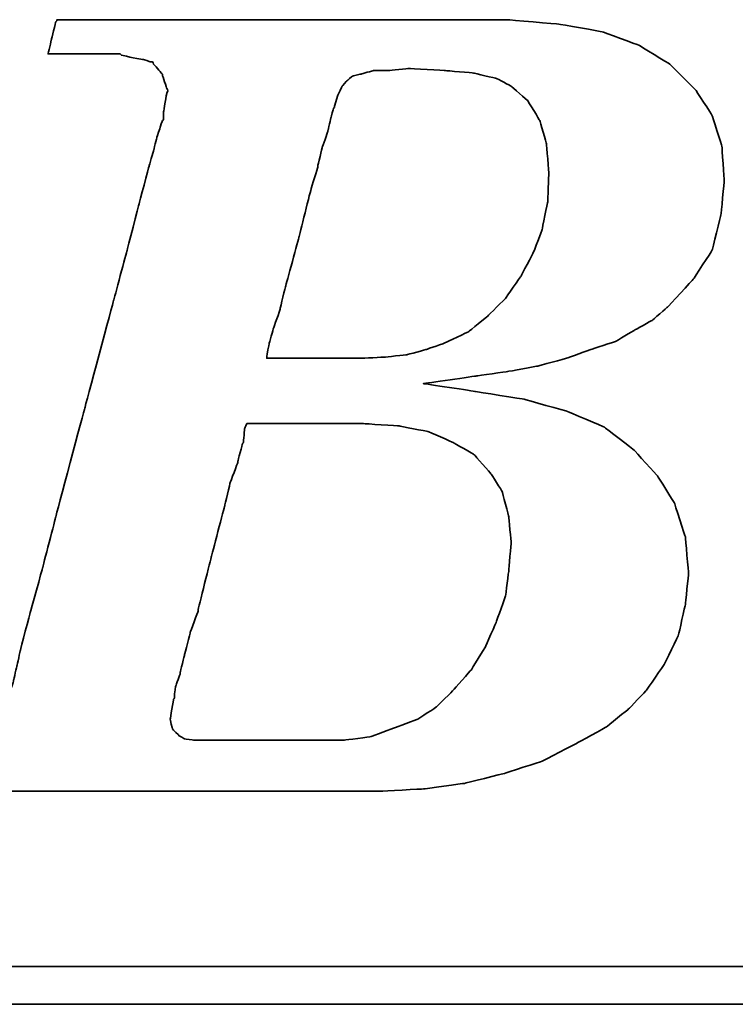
# Model space of a CAD drawing. Header units: millimetres. Extents: x 65 to 594, y 163 to 334.
# Tile 31 of 53: x 451.54 to 455.57, y 217.23 to 222.78. Entities that reach past the tile are written whole.
import ezdxf

# ---------------------------------------------------------------- set-up
doc = ezdxf.new("R2010")
doc.units = ezdxf.units.MM
doc.header["$LTSCALE"] = 2
doc.layers.add('DIM', color=4, linetype='Continuous')
doc.layers.add('layer 1', color=7, linetype='Continuous')

# ---------------------------------------------------------------- blocks, each defined once
blk = doc.blocks.new('TBI MOTION logo(完整正式版)')
at = {"layer": 'layer 1', "color": 22, "lineweight": 35}
for points, knots in [([(-64.65375, -6.86375), (-64.65375, -6.86375), (-64.84375, -7.29625), (-64.84375, -7.29625), (-64.84375, -7.29625), (-64.84375, -7.29625), (-64.86875, -7.34375), (-64.86875, -7.34375), (-64.86875, -7.34375), (-64.86875, -7.34375), (-64.86875, -7.36875), (-64.86875, -7.36875), (-64.86875, -7.36875), (-64.86875, -7.36875), (-65.15375, -7.65375), (-65.15375, -7.65375), (-65.15375, -7.65375), (-65.15375, -7.65375), (-65.17875, -7.65375), (-65.17875, -7.65375), (-65.17875, -7.65375), (-65.17875, -7.65375), (-65.20375, -7.67875), (-65.20375, -7.67875), (-65.20375, -7.67875), (-65.20375, -7.67875), (-65.58875, -7.87125), (-65.58875, -7.87125), (-65.58875, -7.87125), (-65.58875, -7.87125), (-65.63375, -7.87125), (-65.63375, -7.87125), (-65.63375, -7.87125), (-65.63375, -7.87125), (-65.65875, -7.89375), (-65.65875, -7.89375), (-65.65875, -7.89375), (-65.65875, -7.89375), (-66.09375, -7.94375), (-66.09375, -7.94375), (-66.09375, -7.94375), (-66.09375, -7.94375), (-66.11375, -7.94375), (-66.11375, -7.94375), (-66.11375, -7.94375), (-66.11375, -7.94375), (-66.16375, -7.94375), (-66.16375, -7.94375), (-66.16375, -7.94375), (-66.16375, -7.94375), (-66.30875, -7.94375), (-66.30875, -7.94375), (-66.30875, -7.94375), (-66.30875, -7.94375), (-66.69375, -7.94375), (-66.69375, -7.94375), (-66.69375, -7.94375), (-66.69375, -7.94375), (-67.07375, -7.94375), (-67.07375, -7.94375), (-67.07375, -7.94375), (-67.07375, -7.94375), (-67.12375, -7.94375), (-67.12375, -7.94375), (-67.12375, -7.94375), (-67.12375, -7.94375), (-67.12375, -7.96625), (-67.12375, -7.96625), (-67.12375, -7.96625), (-67.12375, -7.96625), (-67.14875, -7.99125), (-67.14875, -7.99125), (-67.14875, -7.99125), (-67.14875, -7.99125), (-67.24375, -8.34875), (-67.24375, -8.34875), (-67.24375, -8.34875), (-67.24375, -8.34875), (-67.31375, -8.68625), (-67.31375, -8.68625), (-67.31375, -8.68625), (-67.31375, -8.68625), (-67.26875, -8.68625), (-67.26875, -8.68625), (-67.26875, -8.68625), (-67.26875, -8.68625), (-67.07375, -8.68625), (-67.07375, -8.68625), (-67.07375, -8.68625), (-67.07375, -8.68625), (-66.54875, -8.68625), (-66.54875, -8.68625), (-66.54875, -8.68625), (-66.54875, -8.68625), (-65.82625, -8.68625), (-65.82625, -8.68625), (-65.82625, -8.68625), (-65.82625, -8.68625), (-65.01375, -8.68625), (-65.01375, -8.68625), (-65.01375, -8.68625), (-65.01375, -8.68625), (-64.05375, -8.68625), (-64.05375, -8.68625), (-64.05375, -8.68625), (-64.05375, -8.68625), (-62.08375, -8.68625), (-62.08375, -8.68625), (-62.08375, -8.68625), (-62.08375, -8.68625), (-60.06875, -8.68625), (-60.06875, -8.68625), (-60.06875, -8.68625), (-60.06875, -8.68625), (-59.10875, -8.68625), (-59.10875, -8.68625), (-59.10875, -8.68625), (-59.10875, -8.68625), (-58.29375, -8.68625), (-58.29375, -8.68625), (-58.29375, -8.68625), (-58.29375, -8.68625), (-57.57375, -8.68625), (-57.57375, -8.68625), (-57.57375, -8.68625), (-57.57375, -8.68625), (-57.04875, -8.68625), (-57.04875, -8.68625), (-57.04875, -8.68625), (-57.04875, -8.68625), (-56.85375, -8.68625), (-56.85375, -8.68625), (-56.85375, -8.68625), (-56.85375, -8.68625), (-56.70875, -8.68625), (-56.70875, -8.68625), (-56.70875, -8.68625), (-56.70875, -8.68625), (-56.61375, -8.68625), (-56.61375, -8.68625), (-56.61375, -8.68625), (-56.61375, -8.68625), (-56.56875, -8.68625), (-56.56875, -8.68625), (-56.56875, -8.68625), (-56.56875, -8.68625), (-55.65375, -8.63875), (-55.65375, -8.63875), (-55.65375, -8.63875), (-55.65375, -8.63875), (-54.76875, -8.51875), (-54.76875, -8.51875), (-54.76875, -8.51875), (-54.76875, -8.51875), (-53.90375, -8.30375), (-53.90375, -8.30375), (-53.90375, -8.30375), (-53.90375, -8.30375), (-53.08875, -8.03875), (-53.08875, -8.03875), (-53.08875, -8.03875), (-53.08875, -8.03875), (-52.34375, -7.65375), (-52.34375, -7.65375), (-52.34375, -7.65375), (-52.34375, -7.65375), (-51.69875, -7.29625), (-51.69875, -7.29625), (-51.69875, -7.29625), (-51.69875, -7.29625), (-51.21875, -6.91125), (-51.21875, -6.91125), (-51.21875, -6.91125), (-51.21875, -6.91125), (-50.83375, -6.50375), (-50.83375, -6.50375), (-50.83375, -6.50375), (-50.83375, -6.50375), (-50.44875, -5.94875), (-50.44875, -5.94875), (-50.44875, -5.94875), (-50.44875, -5.94875), (-50.13875, -5.30375), (-50.13875, -5.30375), (-50.13875, -5.30375), (-50.13875, -5.30375), (-49.99375, -4.65375), (-49.99375, -4.65375), (-49.99375, -4.65375), (-49.99375, -4.65375), (-49.92375, -3.98375), (-49.92375, -3.98375), (-49.92375, -3.98375), (-49.92375, -3.98375), (-49.99375, -3.19374), (-49.99375, -3.19374), (-49.99375, -3.19374), (-49.99375, -3.19374), (-50.23374, -2.44874), (-50.23374, -2.44874), (-50.23374, -2.44874), (-50.23374, -2.44874), (-50.59375, -1.87374), (-50.59375, -1.87374), (-50.59375, -1.87374), (-50.59375, -1.87374), (-51.09875, -1.31874), (-51.09875, -1.31874), (-51.09875, -1.31874), (-51.09875, -1.31874), (-51.74375, -0.81875), (-51.74375, -0.81875), (-51.74375, -0.81875), (-51.74375, -0.81875), (-52.53875, -0.48125), (-52.53875, -0.48125), (-52.53875, -0.48125), (-52.53875, -0.48125), (-53.47375, -0.21875), (-53.47375, -0.21875), (-53.47375, -0.21875), (-53.47375, -0.21875), (-54.52875, -0.04874), (-54.52875, -0.04874), (-54.52875, -0.04874), (-54.52875, -0.04874), (-55.65375, 0.12125), (-55.65375, 0.12125), (-55.65375, 0.12125), (-55.65375, 0.12125), (-54.50375, 0.28624), (-54.50375, 0.28624), (-54.50375, 0.28624), (-54.50375, 0.28624), (-53.83375, 0.38124), (-53.83375, 0.38124), (-53.83375, 0.38124), (-53.83375, 0.38124), (-53.18375, 0.50125), (-53.18375, 0.50125), (-53.18375, 0.50125), (-53.18375, 0.50125), (-52.55875, 0.66874), (-52.55875, 0.66874), (-52.55875, 0.66874), (-52.55875, 0.66874), (-52.03375, 0.86124), (-52.03375, 0.86124), (-52.03375, 0.86124), (-52.03375, 0.86124), (-51.50374, 1.03124), (-51.50374, 1.03124), (-51.50374, 1.03124), (-51.50374, 1.03124), (-51.09875, 1.27125), (-51.09875, 1.27125), (-51.09875, 1.27125), (-51.09875, 1.27125), (-50.71375, 1.48624), (-50.71375, 1.48624), (-50.71375, 1.48624), (-50.71375, 1.48624), (-50.37625, 1.77625), (-50.37625, 1.77625), (-50.37625, 1.77625), (-50.37625, 1.77625), (-49.82375, 2.37625), (-49.82375, 2.37625), (-49.82375, 2.37625), (-49.82375, 2.37625), (-49.41875, 2.99625), (-49.41875, 2.99625), (-49.41875, 2.99625), (-49.41875, 2.99625), (-49.22375, 3.76625), (-49.22375, 3.76625), (-49.22375, 3.76625), (-49.22375, 3.76625), (-49.15375, 4.50874), (-49.15375, 4.50874), (-49.15375, 4.50874), (-49.15375, 4.50874), (-49.20375, 5.25125), (-49.20375, 5.25125), (-49.20375, 5.25125), (-49.20375, 5.25125), (-49.41875, 5.92625), (-49.41875, 5.92625), (-49.41875, 5.92625), (-49.41875, 5.92625), (-49.77875, 6.47625), (-49.77875, 6.47625), (-49.77875, 6.47625), (-49.77875, 6.47625), (-50.33125, 7.02624), (-50.33125, 7.02624), (-50.33125, 7.02624), (-50.33125, 7.02624), (-51.00125, 7.43625), (-51.00125, 7.43625), (-51.00125, 7.43625), (-51.00125, 7.43625), (-51.79375, 7.72625), (-51.79375, 7.72625), (-51.79375, 7.72625), (-51.79375, 7.72625), (-52.72875, 7.89124), (-52.72875, 7.89124), (-52.72875, 7.89124), (-52.72875, 7.89124), (-53.83375, 7.98625), (-53.83375, 7.98625), (-53.83375, 7.98625), (-53.83375, 7.98625), (-53.92875, 7.98625), (-53.92875, 7.98625), (-53.92875, 7.98625), (-53.92875, 7.98625), (-54.26375, 7.98625), (-54.26375, 7.98625), (-54.26375, 7.98625), (-54.26375, 7.98625), (-54.74375, 7.98625), (-54.74375, 7.98625), (-54.74375, 7.98625), (-54.74375, 7.98625), (-55.36875, 7.98625), (-55.36875, 7.98625), (-55.36875, 7.98625), (-55.36875, 7.98625), (-56.13375, 7.98625), (-56.13375, 7.98625), (-56.13375, 7.98625), (-56.13375, 7.98625), (-56.94875, 7.98625), (-56.94875, 7.98625), (-56.94875, 7.98625), (-56.94875, 7.98625), (-58.77625, 7.98625), (-58.77625, 7.98625), (-58.77625, 7.98625), (-58.77625, 7.98625), (-60.59875, 7.98625), (-60.59875, 7.98625), (-60.59875, 7.98625), (-60.59875, 7.98625), (-61.41375, 7.98625), (-61.41375, 7.98625), (-61.41375, 7.98625), (-61.41375, 7.98625), (-62.17875, 7.98625), (-62.17875, 7.98625), (-62.17875, 7.98625), (-62.17875, 7.98625), (-62.80375, 7.98625), (-62.80375, 7.98625), (-62.80375, 7.98625), (-62.80375, 7.98625), (-63.30625, 7.98625), (-63.30625, 7.98625), (-63.30625, 7.98625), (-63.30625, 7.98625), (-63.57375, 7.98625), (-63.57375, 7.98625), (-63.57375, 7.98625), (-63.57375, 7.98625), (-63.57375, 7.96375), (-63.57375, 7.96375), (-63.57375, 7.96375), (-63.57375, 7.96375), (-63.59875, 7.94125), (-63.59875, 7.94125), (-63.59875, 7.94125), (-63.59875, 7.94125), (-63.69375, 7.55625), (-63.69375, 7.55625), (-63.69375, 7.55625), (-63.69375, 7.55625), (-63.76375, 7.24624), (-63.76375, 7.24624), (-63.76375, 7.24624), (-63.76375, 7.24624), (-63.23875, 7.24624), (-63.23875, 7.24624), (-63.23875, 7.24624), (-63.23875, 7.24624), (-62.75875, 7.24624), (-62.75875, 7.24624), (-62.75875, 7.24624), (-62.75875, 7.24624), (-62.61125, 7.24624), (-62.61125, 7.24624), (-62.61125, 7.24624), (-62.61125, 7.24624), (-62.56625, 7.24624), (-62.56625, 7.24624), (-62.56625, 7.24624), (-62.56625, 7.24624), (-62.22875, 7.24624), (-62.22875, 7.24624), (-62.22875, 7.24624), (-62.22875, 7.24624), (-62.20375, 7.24624), (-62.20375, 7.24624), (-62.20375, 7.24624), (-62.20375, 7.24624), (-62.17875, 7.21875), (-62.17875, 7.21875), (-62.17875, 7.21875), (-62.17875, 7.21875), (-61.96375, 7.17125), (-61.96375, 7.17125), (-61.96375, 7.17125), (-61.96375, 7.17125), (-61.72375, 7.12624), (-61.72375, 7.12624), (-61.72375, 7.12624), (-61.72375, 7.12624), (-61.70375, 7.12624), (-61.70375, 7.12624), (-61.70375, 7.12624), (-61.70375, 7.12624), (-61.55875, 7.07624), (-61.55875, 7.07624), (-61.55875, 7.07624), (-61.55875, 7.07624), (-61.50875, 7.07624), (-61.50875, 7.07624), (-61.50875, 7.07624), (-61.50875, 7.07624), (-61.48375, 7.02624), (-61.48375, 7.02624), (-61.48375, 7.02624), (-61.48375, 7.02624), (-61.31875, 6.83375), (-61.31875, 6.83375), (-61.31875, 6.83375), (-61.31875, 6.83375), (-61.29375, 6.81125), (-61.29375, 6.81125), (-61.29375, 6.81125), (-61.29375, 6.81125), (-61.29375, 6.78625), (-61.29375, 6.78625), (-61.29375, 6.78625), (-61.29375, 6.78625), (-61.19875, 6.50124), (-61.19875, 6.50124), (-61.19875, 6.50124), (-61.19875, 6.50124), (-61.17375, 6.45124), (-61.17375, 6.45124), (-61.17375, 6.45124), (-61.17375, 6.45124), (-61.19875, 6.40625), (-61.19875, 6.40625), (-61.19875, 6.40625), (-61.19875, 6.40625), (-61.26875, 5.99624), (-61.26875, 5.99624), (-61.26875, 5.99624), (-61.26875, 5.99624), (-61.26875, 5.85125), (-61.26875, 5.85125), (-61.26875, 5.85125), (-61.26875, 5.85125), (-61.26875, 5.82625), (-61.26875, 5.82625), (-61.26875, 5.82625), (-61.26875, 5.82625), (-61.29375, 5.80625), (-61.29375, 5.80625), (-61.29375, 5.80625), (-61.29375, 5.80625), (-61.34125, 5.66125), (-61.34125, 5.66125), (-61.34125, 5.66125), (-61.34125, 5.66125), (-61.41375, 5.44625), (-61.41375, 5.44625), (-61.41375, 5.44625), (-61.41375, 5.44625), (-61.48375, 5.15625), (-61.48375, 5.15625), (-61.48375, 5.15625), (-61.48375, 5.15625), (-61.58375, 4.82124), (-61.58375, 4.82124), (-61.58375, 4.82124), (-61.58375, 4.82124), (-61.79875, 4.00375), (-61.79875, 4.00375), (-61.79875, 4.00375), (-61.79875, 4.00375), (-62.05875, 2.99625), (-62.05875, 2.99625), (-62.05875, 2.99625), (-62.05875, 2.99625), (-62.34875, 1.91625), (-62.34875, 1.91625), (-62.34875, 1.91625), (-62.34875, 1.91625), (-62.97375, -0.41124), (-62.97375, -0.41124), (-62.97375, -0.41124), (-62.97375, -0.41124), (-63.59875, -2.75875), (-63.59875, -2.75875), (-63.59875, -2.75875), (-63.59875, -2.75875), (-63.88375, -3.86374), (-63.88375, -3.86374), (-63.88375, -3.86374), (-63.88375, -3.86374), (-64.14875, -4.82374), (-64.14875, -4.82374), (-64.14875, -4.82374), (-64.14875, -4.82374), (-64.36375, -5.64125), (-64.36375, -5.64125), (-64.36375, -5.64125), (-64.36375, -5.64125), (-64.43625, -5.97625), (-64.43625, -5.97625), (-64.43625, -5.97625), (-64.43625, -5.97625), (-64.50875, -6.28625), (-64.50875, -6.28625), (-64.50875, -6.28625), (-64.50875, -6.28625), (-64.50875, -6.30875), (-64.50875, -6.30875), (-64.50875, -6.30875), (-64.50875, -6.30875), (-64.57875, -6.50375), (-64.57875, -6.50375), (-64.57875, -6.50375), (-64.57875, -6.50375), (-64.62875, -6.69625), (-64.62875, -6.69625), (-64.62875, -6.69625), (-64.62875, -6.69625), (-64.62875, -6.76875), (-64.62875, -6.76875), (-64.62875, -6.76875), (-64.62875, -6.76875), (-64.62875, -6.81375), (-64.62875, -6.81375), (-64.62875, -6.81375), (-64.62875, -6.81375), (-64.62875, -6.83875), (-64.62875, -6.83875), (-64.62875, -6.83875), (-64.62875, -6.83875), (-64.65375, -6.86375), (-64.65375, -6.86375)], [0, 0, 0, 0, 0.00719424, 0.00719424, 0.00719424, 0.00719425, 0.01438849, 0.01438849, 0.01438849, 0.0143885, 0.02158273, 0.02158273, 0.02158273, 0.02158274, 0.02877698, 0.02877698, 0.02877698, 0.02877699, 0.03597122, 0.03597122, 0.03597122, 0.03597123, 0.04316547, 0.04316547, 0.04316547, 0.04316548, 0.05035971, 0.05035971, 0.05035971, 0.05035972, 0.05755396, 0.05755396, 0.05755396, 0.05755397, 0.0647482, 0.0647482, 0.0647482, 0.06474821, 0.07194245, 0.07194245, 0.07194245, 0.07194246, 0.07913669, 0.07913669, 0.07913669, 0.0791367, 0.08633094, 0.08633094, 0.08633094, 0.08633095, 0.09352518, 0.09352518, 0.09352518, 0.09352519, 0.10071942, 0.10071942, 0.10071942, 0.10071943, 0.10791367, 0.10791367, 0.10791367, 0.10791368, 0.11510791, 0.11510791, 0.11510791, 0.11510792, 0.12230216, 0.12230216, 0.12230216, 0.12230217, 0.1294964, 0.1294964, 0.1294964, 0.12949641, 0.13669065, 0.13669065, 0.13669065, 0.13669066, 0.14388489, 0.14388489, 0.14388489, 0.1438849, 0.15107914, 0.15107914, 0.15107914, 0.15107915, 0.15827338, 0.15827338, 0.15827338, 0.15827339, 0.16546763, 0.16546763, 0.16546763, 0.16546764, 0.17266187, 0.17266187, 0.17266187, 0.17266188, 0.17985612, 0.17985612, 0.17985612, 0.17985613, 0.18705036, 0.18705036, 0.18705036, 0.18705037, 0.1942446, 0.1942446, 0.1942446, 0.19424461, 0.20143885, 0.20143885, 0.20143885, 0.20143886, 0.20863309, 0.20863309, 0.20863309, 0.2086331, 0.21582734, 0.21582734, 0.21582734, 0.21582735, 0.22302158, 0.22302158, 0.22302158, 0.22302159, 0.23021583, 0.23021583, 0.23021583, 0.23021584, 0.23741007, 0.23741007, 0.23741007, 0.23741008, 0.24460432, 0.24460432, 0.24460432, 0.24460433, 0.25179856, 0.25179856, 0.25179856, 0.25179857, 0.25899281, 0.25899281, 0.25899281, 0.25899282, 0.26618705, 0.26618705, 0.26618705, 0.26618706, 0.27338129, 0.27338129, 0.27338129, 0.2733813, 0.28057554, 0.28057554, 0.28057554, 0.28057555, 0.28776978, 0.28776978, 0.28776978, 0.28776979, 0.29496403, 0.29496403, 0.29496403, 0.29496404, 0.30215827, 0.30215827, 0.30215827, 0.30215828, 0.30935252, 0.30935252, 0.30935252, 0.30935253, 0.31654676, 0.31654676, 0.31654676, 0.31654677, 0.32374101, 0.32374101, 0.32374101, 0.32374102, 0.33093525, 0.33093525, 0.33093525, 0.33093526, 0.3381295, 0.3381295, 0.3381295, 0.33812951, 0.34532374, 0.34532374, 0.34532374, 0.34532375, 0.35251799, 0.35251799, 0.35251799, 0.352518, 0.35971223, 0.35971223, 0.35971223, 0.35971224, 0.36690647, 0.36690647, 0.36690647, 0.36690648, 0.37410072, 0.37410072, 0.37410072, 0.37410073, 0.38129496, 0.38129496, 0.38129496, 0.38129497, 0.38848921, 0.38848921, 0.38848921, 0.38848922, 0.39568345, 0.39568345, 0.39568345, 0.39568346, 0.4028777, 0.4028777, 0.4028777, 0.40287771, 0.41007194, 0.41007194, 0.41007194, 0.41007195, 0.41726619, 0.41726619, 0.41726619, 0.4172662, 0.42446043, 0.42446043, 0.42446043, 0.42446044, 0.43165468, 0.43165468, 0.43165468, 0.43165469, 0.43884892, 0.43884892, 0.43884892, 0.43884893, 0.44604317, 0.44604317, 0.44604317, 0.44604318, 0.45323741, 0.45323741, 0.45323741, 0.45323742, 0.46043165, 0.46043165, 0.46043165, 0.46043166, 0.4676259, 0.4676259, 0.4676259, 0.46762591, 0.47482014, 0.47482014, 0.47482014, 0.47482015, 0.48201439, 0.48201439, 0.48201439, 0.4820144, 0.48920863, 0.48920863, 0.48920863, 0.48920864, 0.49640288, 0.49640288, 0.49640288, 0.49640289, 0.50359712, 0.50359712, 0.50359712, 0.50359713, 0.51079137, 0.51079137, 0.51079137, 0.51079138, 0.51798561, 0.51798561, 0.51798561, 0.51798562, 0.52517986, 0.52517986, 0.52517986, 0.52517987, 0.5323741, 0.5323741, 0.5323741, 0.53237411, 0.53956835, 0.53956835, 0.53956835, 0.53956836, 0.54676259, 0.54676259, 0.54676259, 0.5467626, 0.55395683, 0.55395683, 0.55395683, 0.55395684, 0.56115108, 0.56115108, 0.56115108, 0.56115109, 0.56834532, 0.56834532, 0.56834532, 0.56834533, 0.57553957, 0.57553957, 0.57553957, 0.57553958, 0.58273381, 0.58273381, 0.58273381, 0.58273382, 0.58992806, 0.58992806, 0.58992806, 0.58992807, 0.5971223, 0.5971223, 0.5971223, 0.59712231, 0.60431655, 0.60431655, 0.60431655, 0.60431656, 0.61151079, 0.61151079, 0.61151079, 0.6115108, 0.61870504, 0.61870504, 0.61870504, 0.61870505, 0.62589928, 0.62589928, 0.62589928, 0.62589929, 0.63309353, 0.63309353, 0.63309353, 0.63309354, 0.64028777, 0.64028777, 0.64028777, 0.64028778, 0.64748201, 0.64748201, 0.64748201, 0.64748202, 0.65467626, 0.65467626, 0.65467626, 0.65467627, 0.6618705, 0.6618705, 0.6618705, 0.66187051, 0.66906475, 0.66906475, 0.66906475, 0.66906476, 0.67625899, 0.67625899, 0.67625899, 0.676259, 0.68345324, 0.68345324, 0.68345324, 0.68345325, 0.69064748, 0.69064748, 0.69064748, 0.69064749, 0.69784173, 0.69784173, 0.69784173, 0.69784174, 0.70503597, 0.70503597, 0.70503597, 0.70503598, 0.71223022, 0.71223022, 0.71223022, 0.71223023, 0.71942446, 0.71942446, 0.71942446, 0.71942447, 0.72661871, 0.72661871, 0.72661871, 0.72661872, 0.73381295, 0.73381295, 0.73381295, 0.73381296, 0.74100719, 0.74100719, 0.74100719, 0.7410072, 0.74820144, 0.74820144, 0.74820144, 0.74820145, 0.75539568, 0.75539568, 0.75539568, 0.75539569, 0.76258993, 0.76258993, 0.76258993, 0.76258994, 0.76978417, 0.76978417, 0.76978417, 0.76978418, 0.77697842, 0.77697842, 0.77697842, 0.77697843, 0.78417266, 0.78417266, 0.78417266, 0.78417267, 0.79136691, 0.79136691, 0.79136691, 0.79136692, 0.79856115, 0.79856115, 0.79856115, 0.79856116, 0.8057554, 0.8057554, 0.8057554, 0.80575541, 0.81294964, 0.81294964, 0.81294964, 0.81294965, 0.82014388, 0.82014388, 0.82014388, 0.82014389, 0.82733813, 0.82733813, 0.82733813, 0.82733814, 0.83453237, 0.83453237, 0.83453237, 0.83453238, 0.84172662, 0.84172662, 0.84172662, 0.84172663, 0.84892086, 0.84892086, 0.84892086, 0.84892087, 0.85611511, 0.85611511, 0.85611511, 0.85611512, 0.86330935, 0.86330935, 0.86330935, 0.86330936, 0.8705036, 0.8705036, 0.8705036, 0.87050361, 0.87769784, 0.87769784, 0.87769784, 0.87769785, 0.88489209, 0.88489209, 0.88489209, 0.8848921, 0.89208633, 0.89208633, 0.89208633, 0.89208634, 0.89928058, 0.89928058, 0.89928058, 0.89928059, 0.90647482, 0.90647482, 0.90647482, 0.90647483, 0.91366906, 0.91366906, 0.91366906, 0.91366907, 0.92086331, 0.92086331, 0.92086331, 0.92086332, 0.92805755, 0.92805755, 0.92805755, 0.92805756, 0.9352518, 0.9352518, 0.9352518, 0.93525181, 0.94244604, 0.94244604, 0.94244604, 0.94244605, 0.94964029, 0.94964029, 0.94964029, 0.9496403, 0.95683453, 0.95683453, 0.95683453, 0.95683454, 0.96402878, 0.96402878, 0.96402878, 0.96402879, 0.97122302, 0.97122302, 0.97122302, 0.97122303, 0.97841727, 0.97841727, 0.97841727, 0.97841728, 0.98561151, 0.98561151, 0.98561151, 0.98561152, 0.99280576, 0.99280576, 0.99280576, 0.99280577, 1, 1, 1, 1]), ([(-57.50375, 6.35625), (-57.50375, 6.35625), (-57.57375, 6.11625), (-57.57375, 6.11625), (-57.57375, 6.11625), (-57.57375, 6.11625), (-57.57375, 6.09125), (-57.57375, 6.09125), (-57.57375, 6.09125), (-57.57375, 6.09125), (-57.59875, 6.06625), (-57.59875, 6.06625), (-57.59875, 6.06625), (-57.59875, 6.06625), (-57.64875, 5.87625), (-57.64875, 5.87625), (-57.64875, 5.87625), (-57.64875, 5.87625), (-57.71875, 5.58875), (-57.71875, 5.58875), (-57.71875, 5.58875), (-57.71875, 5.58875), (-57.71875, 5.56625), (-57.71875, 5.56625), (-57.71875, 5.56625), (-57.71875, 5.56625), (-57.83875, 5.23125), (-57.83875, 5.23125), (-57.83875, 5.23125), (-57.83875, 5.23125), (-57.93625, 4.82124), (-57.93625, 4.82124), (-57.93625, 4.82124), (-57.93625, 4.82124), (-57.93625, 4.79624), (-57.93625, 4.79624), (-57.93625, 4.79624), (-57.93625, 4.79624), (-58.07875, 4.34125), (-58.07875, 4.34125), (-58.07875, 4.34125), (-58.07875, 4.34125), (-58.34375, 3.28625), (-58.34375, 3.28625), (-58.34375, 3.28625), (-58.34375, 3.28625), (-58.62875, 2.23124), (-58.62875, 2.23124), (-58.62875, 2.23124), (-58.62875, 2.23124), (-58.74875, 1.75125), (-58.74875, 1.75125), (-58.74875, 1.75125), (-58.74875, 1.75125), (-58.74875, 1.72625), (-58.74875, 1.72625), (-58.74875, 1.72625), (-58.74875, 1.72625), (-58.89375, 1.31625), (-58.89375, 1.31625), (-58.89375, 1.31625), (-58.89375, 1.31625), (-58.98875, 0.98124), (-58.98875, 0.98124), (-58.98875, 0.98124), (-58.98875, 0.98124), (-59.03875, 0.71625), (-59.03875, 0.71625), (-59.03875, 0.71625), (-59.03875, 0.71625), (-59.03875, 0.66874), (-59.03875, 0.66874), (-59.03875, 0.66874), (-59.03875, 0.66874), (-58.91875, 0.66874), (-58.91875, 0.66874), (-58.91875, 0.66874), (-58.91875, 0.66874), (-58.53375, 0.66874), (-58.53375, 0.66874), (-58.53375, 0.66874), (-58.53375, 0.66874), (-58.10375, 0.66874), (-58.10375, 0.66874), (-58.10375, 0.66874), (-58.10375, 0.66874), (-57.66875, 0.66874), (-57.66875, 0.66874), (-57.66875, 0.66874), (-57.66875, 0.66874), (-57.33375, 0.66874), (-57.33375, 0.66874), (-57.33375, 0.66874), (-57.33375, 0.66874), (-57.09375, 0.66874), (-57.09375, 0.66874), (-57.09375, 0.66874), (-57.09375, 0.66874), (-56.99875, 0.66874), (-56.99875, 0.66874), (-56.99875, 0.66874), (-56.99875, 0.66874), (-56.49375, 0.69374), (-56.49375, 0.69374), (-56.49375, 0.69374), (-56.49375, 0.69374), (-56.01375, 0.74374), (-56.01375, 0.74374), (-56.01375, 0.74374), (-56.01375, 0.74374), (-55.58375, 0.86124), (-55.58375, 0.86124), (-55.58375, 0.86124), (-55.58375, 0.86124), (-55.17375, 1.00624), (-55.17375, 1.00624), (-55.17375, 1.00624), (-55.17375, 1.00624), (-54.67375, 1.24625), (-54.67375, 1.24625), (-54.67375, 1.24625), (-54.67375, 1.24625), (-54.26375, 1.58124), (-54.26375, 1.58124), (-54.26375, 1.58124), (-54.26375, 1.58124), (-53.87875, 1.96374), (-53.87875, 1.96374), (-53.87875, 1.96374), (-53.87875, 1.96374), (-53.54375, 2.44625), (-53.54375, 2.44625), (-53.54375, 2.44625), (-53.54375, 2.44625), (-53.27875, 2.95125), (-53.27875, 2.95125), (-53.27875, 2.95125), (-53.27875, 2.95125), (-53.08875, 3.45124), (-53.08875, 3.45124), (-53.08875, 3.45124), (-53.08875, 3.45124), (-52.96875, 4.05124), (-52.96875, 4.05124), (-52.96875, 4.05124), (-52.96875, 4.05124), (-52.94375, 4.65125), (-52.94375, 4.65125), (-52.94375, 4.65125), (-52.94375, 4.65125), (-52.99375, 5.30125), (-52.99375, 5.30125), (-52.99375, 5.30125), (-52.99375, 5.30125), (-53.13875, 5.80625), (-53.13875, 5.80625), (-53.13875, 5.80625), (-53.13875, 5.80625), (-53.39875, 6.23625), (-53.39875, 6.23625), (-53.39875, 6.23625), (-53.39875, 6.23625), (-53.75875, 6.54875), (-53.75875, 6.54875), (-53.75875, 6.54875), (-53.75875, 6.54875), (-54.07375, 6.71625), (-54.07375, 6.71625), (-54.07375, 6.71625), (-54.07375, 6.71625), (-54.57375, 6.83375), (-54.57375, 6.83375), (-54.57375, 6.83375), (-54.57375, 6.83375), (-55.17375, 6.88625), (-55.17375, 6.88625), (-55.17375, 6.88625), (-55.17375, 6.88625), (-55.96875, 6.93125), (-55.96875, 6.93125), (-55.96875, 6.93125), (-55.96875, 6.93125), (-56.39875, 6.88625), (-56.39875, 6.88625), (-56.39875, 6.88625), (-56.39875, 6.88625), (-56.42125, 6.88625), (-56.42125, 6.88625), (-56.42125, 6.88625), (-56.42125, 6.88625), (-56.73375, 6.88625), (-56.73375, 6.88625), (-56.73375, 6.88625), (-56.73375, 6.88625), (-56.99875, 6.81125), (-56.99875, 6.81125), (-56.99875, 6.81125), (-56.99875, 6.81125), (-57.02375, 6.81125), (-57.02375, 6.81125), (-57.02375, 6.81125), (-57.02375, 6.81125), (-57.18875, 6.76625), (-57.18875, 6.76625), (-57.18875, 6.76625), (-57.18875, 6.76625), (-57.30875, 6.66625), (-57.30875, 6.66625), (-57.30875, 6.66625), (-57.30875, 6.66625), (-57.40875, 6.54875), (-57.40875, 6.54875), (-57.40875, 6.54875), (-57.40875, 6.54875), (-57.50375, 6.35625), (-57.50375, 6.35625)], [0, 0, 0, 0, 0.01851852, 0.01851852, 0.01851852, 0.01851853, 0.03703704, 0.03703704, 0.03703704, 0.03703705, 0.05555556, 0.05555556, 0.05555556, 0.05555557, 0.07407407, 0.07407407, 0.07407407, 0.07407408, 0.09259259, 0.09259259, 0.09259259, 0.0925926, 0.11111111, 0.11111111, 0.11111111, 0.11111112, 0.12962963, 0.12962963, 0.12962963, 0.12962964, 0.14814815, 0.14814815, 0.14814815, 0.14814816, 0.16666667, 0.16666667, 0.16666667, 0.16666668, 0.18518519, 0.18518519, 0.18518519, 0.1851852, 0.2037037, 0.2037037, 0.2037037, 0.20370371, 0.22222222, 0.22222222, 0.22222222, 0.22222223, 0.24074074, 0.24074074, 0.24074074, 0.24074075, 0.25925926, 0.25925926, 0.25925926, 0.25925927, 0.27777778, 0.27777778, 0.27777778, 0.27777779, 0.2962963, 0.2962963, 0.2962963, 0.29629631, 0.31481481, 0.31481481, 0.31481481, 0.31481482, 0.33333333, 0.33333333, 0.33333333, 0.33333334, 0.35185185, 0.35185185, 0.35185185, 0.35185186, 0.37037037, 0.37037037, 0.37037037, 0.37037038, 0.38888889, 0.38888889, 0.38888889, 0.3888889, 0.40740741, 0.40740741, 0.40740741, 0.40740742, 0.42592593, 0.42592593, 0.42592593, 0.42592594, 0.44444444, 0.44444444, 0.44444444, 0.44444445, 0.46296296, 0.46296296, 0.46296296, 0.46296297, 0.48148148, 0.48148148, 0.48148148, 0.48148149, 0.5, 0.5, 0.5, 0.50000001, 0.51851852, 0.51851852, 0.51851852, 0.51851853, 0.53703704, 0.53703704, 0.53703704, 0.53703705, 0.55555556, 0.55555556, 0.55555556, 0.55555557, 0.57407407, 0.57407407, 0.57407407, 0.57407408, 0.59259259, 0.59259259, 0.59259259, 0.5925926, 0.61111111, 0.61111111, 0.61111111, 0.61111112, 0.62962963, 0.62962963, 0.62962963, 0.62962964, 0.64814815, 0.64814815, 0.64814815, 0.64814816, 0.66666667, 0.66666667, 0.66666667, 0.66666668, 0.68518519, 0.68518519, 0.68518519, 0.6851852, 0.7037037, 0.7037037, 0.7037037, 0.70370371, 0.72222222, 0.72222222, 0.72222222, 0.72222223, 0.74074074, 0.74074074, 0.74074074, 0.74074075, 0.75925926, 0.75925926, 0.75925926, 0.75925927, 0.77777778, 0.77777778, 0.77777778, 0.77777779, 0.7962963, 0.7962963, 0.7962963, 0.79629631, 0.81481481, 0.81481481, 0.81481481, 0.81481482, 0.83333333, 0.83333333, 0.83333333, 0.83333334, 0.85185185, 0.85185185, 0.85185185, 0.85185186, 0.87037037, 0.87037037, 0.87037037, 0.87037038, 0.88888889, 0.88888889, 0.88888889, 0.8888889, 0.90740741, 0.90740741, 0.90740741, 0.90740742, 0.92592593, 0.92592593, 0.92592593, 0.92592594, 0.94444444, 0.94444444, 0.94444444, 0.94444445, 0.96296296, 0.96296296, 0.96296296, 0.96296297, 0.98148148, 0.98148148, 0.98148148, 0.98148149, 1, 1, 1, 1]), ([(-61.03125, -6.57375), (-61.03125, -6.57375), (-61.03125, -6.67125), (-61.03125, -6.67125), (-61.03125, -6.67125), (-61.03125, -6.67125), (-61.05375, -6.69625), (-61.05375, -6.69625), (-61.05375, -6.69625), (-61.05375, -6.69625), (-61.12375, -7.12875), (-61.12375, -7.12875), (-61.12375, -7.12875), (-61.12375, -7.12875), (-61.07875, -7.34375), (-61.07875, -7.34375), (-61.07875, -7.34375), (-61.07875, -7.34375), (-60.93375, -7.48875), (-60.93375, -7.48875), (-60.93375, -7.48875), (-60.93375, -7.48875), (-60.81375, -7.55625), (-60.81375, -7.55625), (-60.81375, -7.55625), (-60.81375, -7.55625), (-60.62375, -7.58375), (-60.62375, -7.58375), (-60.62375, -7.58375), (-60.62375, -7.58375), (-60.30875, -7.58375), (-60.30875, -7.58375), (-60.30875, -7.58375), (-60.30875, -7.58375), (-59.97375, -7.58375), (-59.97375, -7.58375), (-59.97375, -7.58375), (-59.97375, -7.58375), (-59.87875, -7.58375), (-59.87875, -7.58375), (-59.87875, -7.58375), (-59.87875, -7.58375), (-59.63625, -7.58375), (-59.63625, -7.58375), (-59.63625, -7.58375), (-59.63625, -7.58375), (-58.96875, -7.58375), (-58.96875, -7.58375), (-58.96875, -7.58375), (-58.96875, -7.58375), (-58.29375, -7.58375), (-58.29375, -7.58375), (-58.29375, -7.58375), (-58.29375, -7.58375), (-58.05375, -7.58375), (-58.05375, -7.58375), (-58.05375, -7.58375), (-58.05375, -7.58375), (-57.98375, -7.58375), (-57.98375, -7.58375), (-57.98375, -7.58375), (-57.98375, -7.58375), (-57.35875, -7.58375), (-57.35875, -7.58375), (-57.35875, -7.58375), (-57.35875, -7.58375), (-56.78375, -7.50875), (-56.78375, -7.50875), (-56.78375, -7.50875), (-56.78375, -7.50875), (-56.27875, -7.31875), (-56.27875, -7.31875), (-56.27875, -7.31875), (-56.27875, -7.31875), (-55.77375, -7.12875), (-55.77375, -7.12875), (-55.77375, -7.12875), (-55.77375, -7.12875), (-55.36875, -6.86375), (-55.36875, -6.86375), (-55.36875, -6.86375), (-55.36875, -6.86375), (-55.00875, -6.50375), (-55.00875, -6.50375), (-55.00875, -6.50375), (-55.00875, -6.50375), (-54.62375, -6.06875), (-54.62375, -6.06875), (-54.62375, -6.06875), (-54.62375, -6.06875), (-54.31375, -5.56875), (-54.31375, -5.56875), (-54.31375, -5.56875), (-54.31375, -5.56875), (-54.07375, -5.01625), (-54.07375, -5.01625), (-54.07375, -5.01625), (-54.07375, -5.01625), (-53.87875, -4.46374), (-53.87875, -4.46374), (-53.87875, -4.46374), (-53.87875, -4.46374), (-53.80875, -3.91375), (-53.80875, -3.91375), (-53.80875, -3.91375), (-53.80875, -3.91375), (-53.75875, -3.31375), (-53.75875, -3.31375), (-53.75875, -3.31375), (-53.75875, -3.31375), (-53.80875, -2.75875), (-53.80875, -2.75875), (-53.80875, -2.75875), (-53.80875, -2.75875), (-53.95375, -2.20875), (-53.95375, -2.20875), (-53.95375, -2.20875), (-53.95375, -2.20875), (-54.19375, -1.82625), (-54.19375, -1.82625), (-54.19375, -1.82625), (-54.19375, -1.82625), (-54.55375, -1.41875), (-54.55375, -1.41875), (-54.55375, -1.41875), (-54.55375, -1.41875), (-55.00875, -1.15125), (-55.00875, -1.15125), (-55.00875, -1.15125), (-55.00875, -1.15125), (-55.56125, -0.91375), (-55.56125, -0.91375), (-55.56125, -0.91375), (-55.56125, -0.91375), (-56.18125, -0.79375), (-56.18125, -0.79375), (-56.18125, -0.79375), (-56.18125, -0.79375), (-56.94875, -0.74374), (-56.94875, -0.74374), (-56.94875, -0.74374), (-56.94875, -0.74374), (-56.99875, -0.74374), (-56.99875, -0.74374), (-56.99875, -0.74374), (-56.99875, -0.74374), (-57.09375, -0.74374), (-57.09375, -0.74374), (-57.09375, -0.74374), (-57.09375, -0.74374), (-57.38375, -0.74374), (-57.38375, -0.74374), (-57.38375, -0.74374), (-57.38375, -0.74374), (-57.76875, -0.74374), (-57.76875, -0.74374), (-57.76875, -0.74374), (-57.76875, -0.74374), (-58.24625, -0.74374), (-58.24625, -0.74374), (-58.24625, -0.74374), (-58.24625, -0.74374), (-58.72875, -0.74374), (-58.72875, -0.74374), (-58.72875, -0.74374), (-58.72875, -0.74374), (-59.20875, -0.74374), (-59.20875, -0.74374), (-59.20875, -0.74374), (-59.20875, -0.74374), (-59.46875, -0.74374), (-59.46875, -0.74374), (-59.46875, -0.74374), (-59.46875, -0.74374), (-59.51625, -0.83875), (-59.51625, -0.83875), (-59.51625, -0.83875), (-59.51625, -0.83875), (-59.54375, -1.15125), (-59.54375, -1.15125), (-59.54375, -1.15125), (-59.54375, -1.15125), (-59.56375, -1.17874), (-59.56375, -1.17874), (-59.56375, -1.17874), (-59.56375, -1.17874), (-59.66375, -1.55875), (-59.66375, -1.55875), (-59.66375, -1.55875), (-59.66375, -1.55875), (-59.66375, -1.58375), (-59.66375, -1.58375), (-59.66375, -1.58375), (-59.66375, -1.58375), (-59.82875, -2.01874), (-59.82875, -2.01874), (-59.82875, -2.01874), (-59.82875, -2.01874), (-59.94875, -2.52125), (-59.94875, -2.52125), (-59.94875, -2.52125), (-59.94875, -2.52125), (-60.23875, -3.62375), (-60.23875, -3.62375), (-60.23875, -3.62375), (-60.23875, -3.62375), (-60.52375, -4.77624), (-60.52375, -4.77624), (-60.52375, -4.77624), (-60.52375, -4.77624), (-60.52375, -4.79874), (-60.52375, -4.79874), (-60.52375, -4.79874), (-60.52375, -4.79874), (-60.69125, -5.25375), (-60.69125, -5.25375), (-60.69125, -5.25375), (-60.69125, -5.25375), (-60.81375, -5.73625), (-60.81375, -5.73625), (-60.81375, -5.73625), (-60.81375, -5.73625), (-60.90875, -6.11875), (-60.90875, -6.11875), (-60.90875, -6.11875), (-60.90875, -6.11875), (-60.90875, -6.14375), (-60.90875, -6.14375), (-60.90875, -6.14375), (-60.90875, -6.14375), (-61.00375, -6.40875), (-61.00375, -6.40875), (-61.00375, -6.40875), (-61.00375, -6.40875), (-61.03125, -6.57375), (-61.03125, -6.57375)], [0, 0, 0, 0, 0.01694915, 0.01694915, 0.01694915, 0.01694916, 0.03389831, 0.03389831, 0.03389831, 0.03389832, 0.05084746, 0.05084746, 0.05084746, 0.05084747, 0.06779661, 0.06779661, 0.06779661, 0.06779662, 0.08474576, 0.08474576, 0.08474576, 0.08474577, 0.10169492, 0.10169492, 0.10169492, 0.10169493, 0.11864407, 0.11864407, 0.11864407, 0.11864408, 0.13559322, 0.13559322, 0.13559322, 0.13559323, 0.15254237, 0.15254237, 0.15254237, 0.15254238, 0.16949153, 0.16949153, 0.16949153, 0.16949154, 0.18644068, 0.18644068, 0.18644068, 0.18644069, 0.20338983, 0.20338983, 0.20338983, 0.20338984, 0.22033898, 0.22033898, 0.22033898, 0.22033899, 0.23728814, 0.23728814, 0.23728814, 0.23728815, 0.25423729, 0.25423729, 0.25423729, 0.2542373, 0.27118644, 0.27118644, 0.27118644, 0.27118645, 0.28813559, 0.28813559, 0.28813559, 0.2881356, 0.30508475, 0.30508475, 0.30508475, 0.30508476, 0.3220339, 0.3220339, 0.3220339, 0.32203391, 0.33898305, 0.33898305, 0.33898305, 0.33898306, 0.3559322, 0.3559322, 0.3559322, 0.35593221, 0.37288136, 0.37288136, 0.37288136, 0.37288137, 0.38983051, 0.38983051, 0.38983051, 0.38983052, 0.40677966, 0.40677966, 0.40677966, 0.40677967, 0.42372881, 0.42372881, 0.42372881, 0.42372882, 0.44067797, 0.44067797, 0.44067797, 0.44067798, 0.45762712, 0.45762712, 0.45762712, 0.45762713, 0.47457627, 0.47457627, 0.47457627, 0.47457628, 0.49152542, 0.49152542, 0.49152542, 0.49152543, 0.50847458, 0.50847458, 0.50847458, 0.50847459, 0.52542373, 0.52542373, 0.52542373, 0.52542374, 0.54237288, 0.54237288, 0.54237288, 0.54237289, 0.55932203, 0.55932203, 0.55932203, 0.55932204, 0.57627119, 0.57627119, 0.57627119, 0.5762712, 0.59322034, 0.59322034, 0.59322034, 0.59322035, 0.61016949, 0.61016949, 0.61016949, 0.6101695, 0.62711864, 0.62711864, 0.62711864, 0.62711865, 0.6440678, 0.6440678, 0.6440678, 0.64406781, 0.66101695, 0.66101695, 0.66101695, 0.66101696, 0.6779661, 0.6779661, 0.6779661, 0.67796611, 0.69491525, 0.69491525, 0.69491525, 0.69491526, 0.71186441, 0.71186441, 0.71186441, 0.71186442, 0.72881356, 0.72881356, 0.72881356, 0.72881357, 0.74576271, 0.74576271, 0.74576271, 0.74576272, 0.76271186, 0.76271186, 0.76271186, 0.76271187, 0.77966102, 0.77966102, 0.77966102, 0.77966103, 0.79661017, 0.79661017, 0.79661017, 0.79661018, 0.81355932, 0.81355932, 0.81355932, 0.81355933, 0.83050847, 0.83050847, 0.83050847, 0.83050848, 0.84745763, 0.84745763, 0.84745763, 0.84745764, 0.86440678, 0.86440678, 0.86440678, 0.86440679, 0.88135593, 0.88135593, 0.88135593, 0.88135594, 0.89830508, 0.89830508, 0.89830508, 0.89830509, 0.91525424, 0.91525424, 0.91525424, 0.91525425, 0.93220339, 0.93220339, 0.93220339, 0.9322034, 0.94915254, 0.94915254, 0.94915254, 0.94915255, 0.96610169, 0.96610169, 0.96610169, 0.9661017, 0.98305085, 0.98305085, 0.98305085, 0.98305086, 1, 1, 1, 1]), ([(75.90875, -9.47875), (75.90875, -9.47875), (75.90875, -12.28625), (75.90875, -12.28625), (75.90875, -12.28625), (75.90875, -12.28625), (75.90875, -12.47875), (75.90875, -12.47875), (75.90875, -12.47875), (75.90875, -12.47875), (75.71625, -12.47875), (75.71625, -12.47875), (75.71625, -12.47875), (75.71625, -12.47875), (-88.32875, -12.47875), (-88.32875, -12.47875), (-88.32875, -12.47875), (-88.32875, -12.47875), (-88.32875, -13.29375), (-88.32875, -13.29375), (-88.32875, -13.29375), (-88.32875, -13.29375), (82.89125, -13.29375), (82.89125, -13.29375), (82.89125, -13.29375), (82.89125, -13.29375), (75.90875, -9.47875), (75.90875, -9.47875)], [0, 0, 0, 0, 0.14285714, 0.14285714, 0.14285714, 0.14285715, 0.28571429, 0.28571429, 0.28571429, 0.2857143, 0.42857143, 0.42857143, 0.42857143, 0.42857144, 0.57142857, 0.57142857, 0.57142857, 0.57142858, 0.71428571, 0.71428571, 0.71428571, 0.71428572, 0.85714286, 0.85714286, 0.85714286, 0.85714287, 1, 1, 1, 1])]:
    blk.add_open_spline(points, degree=3, knots=knots, dxfattribs=at)

msp = doc.modelspace()

# ---------------------------------------------------------------- block references
at = {"layer": 'DIM', "color": 7, "xscale": 0.2606204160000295, "yscale": 0.2606204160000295, "zscale": 0.2606204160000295}
msp.add_blockref('TBI MOTION logo(完整正式版)', (468.3188, 220.6937), dxfattribs=at)

doc.saveas('drawing.dxf')
